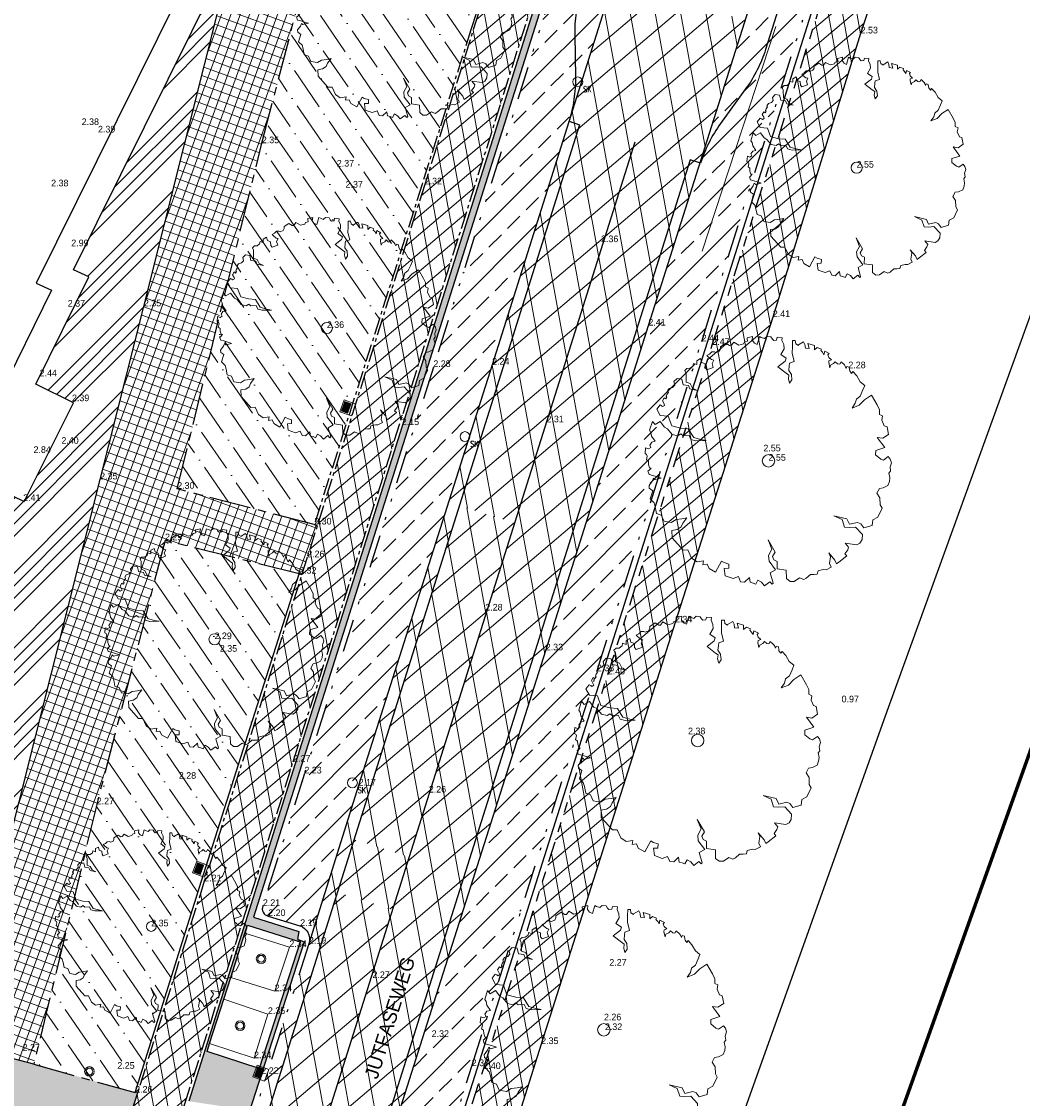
# Model space of a CAD drawing. Header units: metres. Extents: x 136326 to 137932, y 453212 to 454725.
# Tile 85 of 92: x 136759 to 136795, y 454390 to 454429. Entities that reach past the tile are written whole.
import ezdxf

# ---------------------------------------------------------------- set-up
doc = ezdxf.new("R2010")
doc.units = ezdxf.units.M
for name, pattern in [('CENTER__G5', [2.4, 1.5, -0.3, 0.3, -0.3]), ('CENTERX2', [101.6, 63.5, -12.7, 12.7, -12.7]), ('DIVIDE__G5', [3.75, 1.5, -0.75, 0, -0.75, 0, -0.75]), ('PHANTOM__G5', [5.25, 1.5, -0.75, 0.75, -0.75, 0.75, -0.75]), ('XX-HIDDEN', [4, 2, -2])]:
    doc.linetypes.add(name, pattern=pattern)
for name, color, linetype, lineweight in [('-DR-alg-bladkaders viewports', 7, 'Continuous', 60), ('-DR-bs-boom', 253, 'Continuous', 13), ('-DR-v-gr-gras', 72, 'Continuous', 9), ('-DR-v-vh-arc-asfalt opbreken', 252, 'Continuous', 9), ('-DR-v-vh-arc-asfalt opbreken middengeleiders', 252, 'Continuous', 9), ('-DR-v-vh-arc-asfalt-teervrij', 252, 'Continuous', 9), ('-DR-v-vh-arc-bss grijs keiformaat', 252, 'Continuous', 9), ('-DR-v-vh-arc-dubbelklinkers', 254, 'Continuous', 9), ('-DR-v-vh-arc-sbs kf rood', 13, 'Continuous', 9), ('-DR-v-vh-arc-tegels', 252, 'Continuous', 9), ('B-WE-VH-MATERIAALGRENS-G', 52, 'XX-HIDDEN', 13)]:
    doc.layers.add(name, color=color, linetype=linetype, lineweight=lineweight)
doc.layers.add('-DR-alg-hulplijnen hartlijn asfalt nieuwe fietsstraat', color=7, linetype='Continuous', true_color=0xad72b6, plot=False)
doc.layers.add('-DR-alg-hulplijnen kantverharding asfalt nieuwe fietsstraat', color=7, linetype='Continuous', true_color=0xff9429, plot=False)
for name, color, linetype in [('-DR-alg-projectgrens 1-200', 3, 'PROJECTGRENS_1-200'), ('-DR-alg-txt-straatnaam', 2, 'Continuous'), ('-DR-bs-txt-hoogtemaat', 253, 'Continuous'), ('-DR-nw-vh-scheiding erfgrens en bebouwing', 3, 'Continuous'), ('-DR-v-vh-band 10x20', 5, 'CENTER__G5'), ('-DR-v-vh-band 10x20 gazonband', 5, 'CENTERX2'), ('-DR-v-vh-band 18-20x25', 5, 'DIVIDE__G5'), ('-DR-v-vh-band achterkant band', 1, 'Continuous'), ('-DR-v-vh-band RWS', 5, 'PHANTOM__G5'), ('-DR-v-vh-kantverharding', 4, 'Continuous'), ('-DR-v-vh-kantverharding asfalt fietspad', 2, 'Continuous')]:
    doc.layers.add(name, color=color, linetype=linetype)
for name, color, linetype, lineweight, true_color in [('-DR-v-vh-arc-asfalt fietspad', 7, 'Continuous', 9, 0xdfbfc7), ('B-ME-IE-MEUBILAIR_AFVALBAK-S', 1, 'Continuous', 0, 0xff0000), ('B-ME-IE-MEUBILAIR_STRAATKOLK-S', 1, 'Continuous', 0, 0xff0000), ('B-ME-IE-MEUBILAIR_TROTTOIRKOLK-S', 1, 'Continuous', 0, 0xff0000)]:
    doc.layers.add(name, color=color, linetype=linetype, lineweight=lineweight, true_color=true_color)
doc.styles.add('18_100', font='romans', dxfattribs={"width": 0.8, "height": 0.18})
doc.styles.add('18_200', font='romans', dxfattribs={"width": 0.8, "height": 0.36})
doc.styles.add('Drong', font='txt', dxfattribs={"height": 1.8})
doc.linetypes.add('PROJECTGRENS_1-200', pattern='A,0.32,-0.13,[133,ltypeshp.shx,S=0.13,R=0,X=-0.13,Y=0],-0.13,1.27', length=1.85)
pattern_1 = [(220.33562535, (0, 0), (0.3301045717, -0.388755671), []), (280.33562535, (0, 0), (0.5017245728, 0.0915011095), [])]
pattern_2 = [(220.33562535, (0, 0), (0.5825374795, -0.6860394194), []), (280.33562535, (0, 0), (0.885396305, 0.1614725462), [])]
pattern_3 = [(220.335625, (136419.718, 453326.2367), (0.5825375, -0.6860394), []), (280.335625, (136419.718, 453326.2367), (0.8853963, 0.16147255), [])]

# ---------------------------------------------------------------- blocks, each defined once
blk = doc.blocks.new('STRAATKOLK')
blk.add_ellipse((0, 0), major_axis=(-0.127, 0.127), ratio=1, start_param=3.926991, end_param=10.210176)
at = {"style": '18_100', "width": 0.8}
blk.add_text('SK', height=0.216, dxfattribs=at).set_placement((0.193, -0.375))
at = {"style": '18_200', "width": 0.8}
blk.add_attdef('HOOGTE', (0.29, 0.211), '', height=0.25, dxfattribs=at)
blk = doc.blocks.new('trottoirkolk')
blk.add_hatch(color=256).paths.add_polyline_path([(0.03, 0.15), (0.03, 0.42), (0.42, 0.42), (0.42, 0.15)])
blk.add_lwpolyline([(0, 0), (0, 0.45), (0.45, 0.45), (0.45, 0)], close=True)
blk = doc.blocks.new('afvalbak')
for radius in [0.175, 0.125]:
    blk.add_circle((0, 0), radius)
at = {"style": '18_200', "width": 0.8}
blk.add_attdef('HOOGTE', (0.236, 0.194), '', height=0.25, dxfattribs=at)
blk = doc.blocks.new('Boom bestaand 1')
blk.add_lwpolyline([(-0.0612, 0.3923), (-0.0736, 0.4117), (-0.087, 0.4225), (-0.0926, 0.4415), (-0.1106, 0.4615), (-0.1242, 0.4751), (-0.1453, 0.464), (-0.1728, 0.4611), (-0.1945, 0.4533), (-0.1892, 0.4456), (-0.2017, 0.4432), (-0.2068, 0.4444), (-0.2172, 0.4471), (-0.2235, 0.4396), (-0.2169, 0.4339), (-0.2271, 0.4339), (-0.2331, 0.433), (-0.2499, 0.4257), (-0.2427, 0.4167), (-0.2476, 0.4092), (-0.2589, 0.4043), (-0.2544, 0.3953), (-0.2533, 0.3814), (-0.2458, 0.3746), (-0.266, 0.3788), (-0.2728, 0.3822), (-0.2717, 0.3934), (-0.2848, 0.3874), (-0.2965, 0.3882), (-0.2987, 0.3953), (-0.3145, 0.3822), (-0.3029, 0.3735), (-0.3141, 0.372), (-0.3232, 0.3686), (-0.3277, 0.3731), (-0.3404, 0.3607), (-0.3359, 0.3465), (-0.3526, 0.3537), (-0.3703, 0.3325), (-0.3491, 0.329), (-0.3569, 0.3156), (-0.371, 0.3198), (-0.3837, 0.3191), (-0.3802, 0.2951), (-0.3781, 0.2944), (-0.3887, 0.2873), (-0.4014, 0.2902), (-0.4056, 0.2803), (-0.3837, 0.2704), (-0.359, 0.2591), (-0.3251, 0.2535), (-0.3272, 0.2337), (-0.318, 0.228), (-0.3011, 0.2189), (-0.282, 0.2224), (-0.2608, 0.2153), (-0.2523, 0.2012), (-0.27, 0.204), (-0.2834, 0.2118), (-0.2947, 0.2047), (-0.3322, 0.185), (-0.3413, 0.2203), (-0.3505, 0.2287), (-0.3724, 0.2146), (-0.388, 0.2358), (-0.4042, 0.2415), (-0.4226, 0.2415), (-0.4315, 0.2467), (-0.4416, 0.2292), (-0.4325, 0.2224), (-0.436, 0.2111), (-0.4423, 0.2083), (-0.453, 0.2067), (-0.4613, 0.1921), (-0.4572, 0.18), (-0.4671, 0.1702), (-0.4727, 0.1652), (-0.4473, 0.144), (-0.4565, 0.1356), (-0.4706, 0.132), (-0.484, 0.1398), (-0.4883, 0.1172), (-0.4847, 0.1158), (-0.4748, 0.1137), (-0.477, 0.101), (-0.4713, 0.0946), (-0.4748, 0.0748), (-0.4932, 0.0607), (-0.4854, 0.0473), (-0.4875, 0.0402), (-0.5017, 0.0304), (-0.4974, 0.0049), (-0.4897, 0.0021), (-0.4832, -0.006), (-0.4832, -0.0211), (-0.4886, -0.0247), (-0.4921, -0.0353), (-0.4877, -0.0469), (-0.4868, -0.0593), (-0.4797, -0.0567), (-0.4646, -0.0487), (-0.4592, -0.0416), (-0.4495, -0.0531), (-0.4326, -0.0549), (-0.4342, -0.0824), (-0.4439, -0.0844), (-0.4591, -0.0789), (-0.4694, -0.0898), (-0.4853, -0.0874), (-0.4835, -0.1044), (-0.469, -0.1108), (-0.4787, -0.1222), (-0.4698, -0.128), (-0.4666, -0.142), (-0.4712, -0.1535), (-0.4673, -0.1649), (-0.4544, -0.1649), (-0.422, -0.1781), (-0.41, -0.1658), (-0.3893, -0.1644), (-0.3736, -0.1512), (-0.391, -0.1753), (-0.4052, -0.1753), (-0.417, -0.1934), (-0.4393, -0.1893), (-0.4502, -0.206), (-0.443, -0.2225), (-0.4293, -0.2254), (-0.424, -0.2366), (-0.4254, -0.251), (-0.4188, -0.2613), (-0.4123, -0.2603), (-0.4066, -0.2696), (-0.4013, -0.2747), (-0.3966, -0.2735), (-0.3925, -0.2806), (-0.3993, -0.2847), (-0.3905, -0.2962), (-0.3764, -0.2947), (-0.3703, -0.2952), (-0.369, -0.3047), (-0.3739, -0.3072), (-0.379, -0.3111), (-0.3686, -0.3301), (-0.3402, -0.3274), (-0.325, -0.2991), (-0.284, -0.3012), (-0.2611, -0.2728), (-0.2463, -0.245), (-0.2054, -0.239), (-0.1868, -0.2166), (-0.1743, -0.1981), (-0.1896, -0.2363), (-0.2027, -0.2526), (-0.2201, -0.2532), (-0.2283, -0.2756), (-0.2392, -0.281), (-0.237, -0.2947), (-0.2507, -0.3132), (-0.2791, -0.3219), (-0.2898, -0.3304), (-0.3173, -0.3368), (-0.3146, -0.3612), (-0.3304, -0.3661), (-0.3025, -0.3907), (-0.2927, -0.3885), (-0.278, -0.3918), (-0.2529, -0.3874), (-0.2548, -0.4016), (-0.2471, -0.4137), (-0.2373, -0.413), (-0.2359, -0.4235), (-0.244, -0.4329), (-0.2234, -0.4441), (-0.2184, -0.4397), (-0.2103, -0.44), (-0.1991, -0.4488), (-0.19, -0.4441), (-0.1778, -0.4485), (-0.164, -0.4505), (-0.1606, -0.4451), (-0.1549, -0.4573), (-0.1555, -0.4613), (-0.14, -0.4627), (-0.1312, -0.4505), (-0.1096, -0.4259), (-0.1073, -0.4238), (-0.1116, -0.4488), (-0.1194, -0.4525), (-0.1103, -0.462), (-0.0992, -0.4807), (-0.089, -0.4841), (-0.0747, -0.4752), (-0.0482, -0.4977), (-0.0278, -0.4895), (-0.0108, -0.4916), (0.0157, -0.4977), (0.0286, -0.4827), (0.0558, -0.482), (0.072, -0.457), (0.069, -0.4349), (0.0757, -0.4119), (0.0796, -0.3924), (0.0927, -0.4156), (0.1039, -0.4278), (0.1075, -0.4466), (0.1025, -0.468), (0.1299, -0.4785), (0.1933, -0.4575), (0.2001, -0.44), (0.2363, -0.4392), (0.2587, -0.4253), (0.2652, -0.3991), (0.2784, -0.4081), (0.2832, -0.3913), (0.3018, -0.3913), (0.3264, -0.3733), (0.2952, -0.3338), (0.3048, -0.3266), (0.3174, -0.3112), (0.333, -0.3182), (0.3264, -0.335), (0.3552, -0.3436), (0.3781, -0.3189), (0.3793, -0.296), (0.4017, -0.296), (0.4096, -0.2826), (0.4002, -0.2572), (0.4186, -0.2622), (0.4261, -0.2522), (0.4345, -0.2443), (0.4231, -0.2298), (0.4365, -0.2194), (0.4544, -0.2139), (0.448, -0.1886), (0.4609, -0.1841), (0.4584, -0.1786), (0.4161, -0.1731), (0.4136, -0.1478), (0.3708, -0.1582), (0.3489, -0.1512), (0.3315, -0.1289), (0.2902, -0.1279), (0.3474, -0.1209), (0.3593, -0.1378), (0.3737, -0.1384), (0.3856, -0.1284), (0.4119, -0.1403), (0.4319, -0.109), (0.4632, -0.1221), (0.4795, -0.1133), (0.4858, -0.0977), (0.4808, -0.0718), (0.4943, -0.0594), (0.4931, -0.0482), (0.4862, -0.0269), (0.4918, -0.0131), (0.4962, -0.0015), (0.4851, 0.0073), (0.4884, 0.0283), (0.494, 0.0383), (0.4918, 0.0615), (0.4763, 0.0609), (0.4531, 0.0758), (0.4365, 0.0758), (0.4719, 0.0863), (0.489, 0.0863), (0.4862, 0.0979), (0.4761, 0.1368), (0.4651, 0.1329), (0.455, 0.15), (0.4464, 0.1571), (0.4261, 0.1516), (0.4511, 0.1914), (0.4495, 0.2054), (0.4402, 0.2194), (0.4215, 0.2288), (0.3832, 0.2155), (0.3754, 0.1921), (0.3661, 0.1742), (0.3341, 0.1773), (0.3068, 0.1532), (0.3395, 0.1968), (0.3637, 0.1976), (0.3692, 0.2304), (0.3801, 0.2397), (0.3996, 0.2444), (0.4034, 0.279), (0.3842, 0.2903), (0.3824, 0.313), (0.3563, 0.3433), (0.3406, 0.3414), (0.3141, 0.3521), (0.2925, 0.3482), (0.2787, 0.3649), (0.2826, 0.3806), (0.2817, 0.4012), (0.2696, 0.4131), (0.256, 0.4212), (0.2376, 0.4248), (0.2327, 0.4339), (0.2168, 0.4384), (0.2036, 0.45), (0.1887, 0.4518), (0.1757, 0.4483), (0.1806, 0.4248), (0.1727, 0.4169), (0.1492, 0.4041), (0.1325, 0.412), (0.1367, 0.4496), (0.0873, 0.4385), (0.0991, 0.4571), (0.0942, 0.4846), (0.0638, 0.4915), (0.0559, 0.4826), (0.0314, 0.4826), (0.0166, 0.4925), (0.0058, 0.4836), (-0.0114, 0.491), (-0.0324, 0.4905), (-0.0772, 0.485), (-0.0717, 0.4517), (-0.0599, 0.4236), (-0.0612, 0.3923)])
blk.add_circle((0, 0), 0.0251)

msp = doc.modelspace()

# ---------------------------------------------------------------- hatches: boundary and pattern name
at = {"layer": '-DR-v-gr-gras'}
h = msp.add_hatch(dxfattribs=at)
h.set_pattern_fill('ANSI36', color=256, scale=0.2, angle=79.41894637)
h.paths.add_polyline_path([(136767.82, 454424.926), (136764.758, 454412.422), (136769.717, 454411.133), (136773.621, 454423.452), (136775.391, 454429.062), (136775.573, 454429.621), (136775.788, 454430.329), (136776.796, 454433.466), (136776.987, 454434.074), (136770.956, 454436.948)])
h = msp.add_hatch(dxfattribs=at)
h.set_pattern_fill('ANSI36', color=256, scale=0.2, angle=79.41894637)
h.paths.add_polyline_path([(136769.17, 454409.353), (136764.316, 454410.562), (136761.846, 454401.011), (136759.567, 454391.612), (136763.236, 454390.582), (136765.64, 454398.244)])
at = {"layer": '-DR-v-vh-arc-asfalt fietspad', "transparency": 33554687}
h = msp.add_hatch(dxfattribs=at)
h.set_pattern_fill('AVH-ASFALT', color=256, scale=0.51, angle=90, pattern_type=2)
h.set_pattern_definition(pattern_1)
h.paths.add_polyline_path([(136795.234, 454446.627), (136793.478, 454447.191), (136793.398, 454446.942), (136790.452, 454437.726), (136787.93, 454429.602), (136784.119, 454417.634), (136780.338, 454405.709), (136775.837, 454391.431), (136773.793, 454385.186), (136773.654, 454384.73), (136773.377, 454383.827), (136773.049, 454382.793), (136772.918, 454382.326), (136769.027, 454369.951), (136766.783, 454362.764), (136765.361, 454358.444), (136764.46, 454355.764), (136763.538, 454353.091), (136762.595, 454350.426), (136761.846, 454348.358), (136761.085, 454346.294), (136760.31, 454344.235), (136756.421, 454333.902), (136755.049, 454330.133), (136754.102, 454327.564), (136752.04, 454321.65), (136750.785, 454318.021), (136750.15, 454316.091), (136749.63, 454314.614), (136747.971, 454309.76), (136747.85, 454309.306), (136746.856, 454306.352), (136748.532, 454305.788), (136751.765, 454315.298), (136753.688, 454320.853), (136754.727, 454323.902), (136756.8, 454329.822), (136758.11, 454333.386), (136759.528, 454337.09), (136761.189, 454341.572), (136763.389, 454347.563), (136765.513, 454353.58), (136767.563, 454359.624), (136768.619, 454362.837), (136769.653, 454366.057), (136770.666, 454369.283), (136774.268, 454380.756), (136774.972, 454382.974), (136777.928, 454392.335), (136782.771, 454407.587), (136786.31, 454418.642), (136789.486, 454428.897), (136791.038, 454433.589), (136791.392, 454434.668), (136791.521, 454435.052), (136791.854, 454436.065), (136792.812, 454438.968), (136793.109, 454439.971)])
h = msp.add_hatch(dxfattribs=at)
h.set_pattern_fill('AVH-ASFALT', color=256, scale=0.51, angle=90, pattern_type=2)
h.set_pattern_definition(pattern_1)
h.paths.add_polyline_path([(136753.541, 454353.722), (136754.932, 454358.149), (136757.689, 454366.902), (136759.922, 454374.052), (136762.949, 454383.603), (136763.248, 454384.523), (136764.294, 454387.873), (136765.035, 454390.182), (136766.246, 454394), (136767.133, 454396.794), (136768.954, 454402.555), (136773.515, 454417.003), (136778.006, 454431.259), (136778.724, 454433.389), (136780.691, 454439.65), (136779.024, 454440.176), (136778.994, 454440.082), (136778.041, 454437.014), (136777.07, 454434.078), (136776.863, 454433.398), (136775.867, 454430.293), (136775.659, 454429.635), (136773.713, 454423.434), (136769.461, 454409.947), (136765.738, 454398.228), (136763.321, 454390.572), (136762.528, 454388.058), (136761.709, 454385.519), (136759.005, 454376.893), (136756.173, 454367.897), (136753.39, 454359.077), (136746.001, 454335.658), (136743.005, 454326.103), (136742.807, 454325.459), (136742.646, 454324.805), (136742.524, 454324.143), (136742.476, 454323.798), (136742.438, 454323.451), (136742.411, 454323.104), (136742.448, 454322.644), (136742.681, 454319.707), (136742.694, 454319.188), (136742.694, 454318.67), (136742.681, 454318.151), (136742.654, 454317.633), (136742.615, 454317.116), (136742.477, 454315.918), (136742.471, 454315.919), (136742.305, 454314.941), (136742.063, 454313.869), (136741.764, 454312.811), (136741.521, 454312.096), (136743.136, 454311.546), (136743.383, 454312.385), (136743.763, 454313.728), (136743.905, 454314.251), (136744.028, 454314.779), (136744.134, 454315.31), (136744.306, 454316.298), (136744.421, 454317.563), (136744.44, 454317.817), (136744.455, 454318.071), (136744.467, 454318.326), (136744.436, 454319.333), (136744.402, 454320.341), (136744.365, 454321.348), (136744.338, 454322.016), (136744.31, 454322.685), (136744.28, 454323.353), (136744.284, 454323.682), (136744.306, 454324.011), (136744.346, 454324.338), (136744.407, 454324.674), (136744.487, 454325.006), (136744.587, 454325.332), (136748.034, 454336.281)])
at = {"layer": '-DR-v-vh-arc-asfalt opbreken'}
h = msp.add_hatch(dxfattribs=at)
h.set_pattern_fill('AVH-ASFALT_LAAG1-D', color=256, scale=30, angle=90, pattern_type=2)
h.set_pattern_definition(pattern_2)
edge = h.paths.add_edge_path()
edge.add_line((136770.545, 454397.834), (136770.149, 454397.959))
edge.add_line((136770.149, 454397.959), (136769.523, 454395.971))
edge.add_line((136769.523, 454395.971), (136767.546, 454389.831))
edge.add_line((136767.546, 454389.831), (136765.437, 454383.135))
edge.add_line((136765.437, 454383.135), (136764.993, 454381.745))
edge.add_line((136764.993, 454381.745), (136761.967, 454372.117))
edge.add_line((136761.967, 454372.117), (136761.967, 454372.116))
edge.add_line((136761.967, 454372.116), (136760.035, 454366.045))
edge.add_line((136760.035, 454366.045), (136756.942, 454356.149))
edge.add_line((136756.942, 454356.149), (136746.648, 454323.458))
edge.add_line((136746.648, 454323.458), (136746.94, 454323.357))
edge.add_arc((132463.741, 455704.591), 4500.4, 342.126672, 342.475503)
edge.add_line((136755.27, 454349.46), (136770.545, 454397.834))
edge = h.paths.add_edge_path()
edge.add_line((136774.881, 454396.472), (136772.548, 454397.205))
edge.add_line((136772.548, 454397.205), (136757.272, 454348.827))
edge.add_arc((132463.741, 455704.591), 4502.5, 342.129926, 342.475503, ccw=False)
edge.add_line((136749.017, 454322.956), (136751.47, 454322.165))
edge.add_line((136751.47, 454322.165), (136753.209, 454327.695))
edge.add_line((136753.209, 454327.695), (136764.4, 454363.196))
edge.add_line((136764.4, 454363.196), (136766.738, 454370.66))
edge.add_line((136766.738, 454370.66), (136771.102, 454384.558))
edge.add_line((136771.102, 454384.558), (136773.559, 454392.315))
edge.add_line((136773.559, 454392.315), (136774.881, 454396.472))
h.paths.add_polyline_path([(136773.151, 454399.112), (136775.487, 454398.379), (136778.093, 454406.577), (136781.805, 454418.333), (136785.308, 454429.373), (136780.56, 454430.88), (136776.152, 454416.917), (136771.323, 454401.688), (136770.749, 454399.866), (136771.147, 454399.742), (136774.961, 454411.82), (136776.964, 454411.188)])
h = msp.add_hatch(dxfattribs=at)
h.set_pattern_fill('AVH-ASFALT_LAAG1-D', color=256, scale=30, angle=90, pattern_type=2)
h.set_pattern_definition(pattern_3)
h.paths.add_polyline_path([(136771.147, 454399.742), (136773.151, 454399.112), (136776.964, 454411.188), (136774.961, 454411.82)])
h = msp.add_hatch(dxfattribs=at)
h.set_pattern_fill('AVH-ASFALT_LAAG1-D', color=256, scale=30, angle=90, pattern_type=2)
h.set_pattern_definition(pattern_2)
h.paths.add_polyline_path([(136775.487, 454398.379), (136770.749, 454399.866), (136770.149, 454397.959), (136774.881, 454396.472)])
h = msp.add_hatch(dxfattribs=at)
h.set_pattern_fill('AVH-ASFALT_LAAG1-D', color=256, scale=30, angle=90, pattern_type=2)
h.set_pattern_definition(pattern_3)
edge = h.paths.add_edge_path()
edge.add_line((136772.548, 454397.205), (136770.545, 454397.834))
edge.add_line((136770.545, 454397.834), (136755.27, 454349.46))
edge.add_arc((132463.741, 455704.591), 4500.4, 342.283906, 342.475503, ccw=False)
edge.add_line((136750.714, 454335.116), (136752.715, 454334.477))
edge.add_arc((132463.741, 455704.591), 4502.5, 342.283906, 342.475503)
edge.add_line((136757.272, 454348.827), (136772.548, 454397.205))
at = {"layer": '-DR-v-vh-arc-asfalt opbreken middengeleiders'}
h = msp.add_hatch(color=256, dxfattribs=at)
h.dxf.hatch_style = 1
h.paths.add_polyline_path([(136765.173, 454390.272), (136767.08, 454389.986), (136767.364, 454389.881), (136767.804, 454391.26), (136769.346, 454396.04), (136769.11, 454396.133), (136769.154, 454396.416), (136767.522, 454396.929), (136769.178, 454402.198), (136773.826, 454416.872), (136778.376, 454431.26), (136779.982, 454430.738), (136780.093, 454431.021), (136780.374, 454430.931), (136780.827, 454432.382), (136780.562, 454432.467), (136778.784, 454433.272), (136778.109, 454431.227), (136773.6, 454416.894), (136768.951, 454402.252), (136767.232, 454396.765)])
h.paths.add_polyline_path([(136765.838, 454392.076), (136765.926, 454392.359), (136766.441, 454393.965), (136766.693, 454394.752), (136767.203, 454396.348), (136767.295, 454396.639), (136769.203, 454396.043), (136767.725, 454391.45)], flags=16)
at = {"layer": '-DR-v-vh-arc-bss grijs keiformaat'}
h = msp.add_hatch(dxfattribs=at)
h.set_pattern_fill('ANSI33', color=256, scale=0.2)
h.paths.add_polyline_path([(136771.102, 454384.558), (136766.738, 454370.66), (136764.4, 454363.196), (136764.436, 454363.29), (136764.491, 454363.375), (136764.562, 454363.446), (136764.647, 454363.501), (136764.735, 454363.535), (136764.829, 454363.55), (136764.923, 454363.547), (136765.015, 454363.525), (136766.139, 454363.146), (136766.2, 454363.128), (136766.264, 454363.123), (136766.327, 454363.132), (136766.387, 454363.155), (136766.439, 454363.189), (136766.482, 454363.232), (136766.515, 454363.284), (136766.537, 454363.342), (136769.386, 454372.424), (136772.7, 454382.899), (136772.876, 454382.852), (136772.875, 454382.848), (136773.049, 454382.793), (136773.377, 454383.827), (136773.654, 454384.73), (136773.482, 454384.762), (136773.315, 454384.825), (136775.416, 454391.537), (136779.944, 454405.823), (136783.736, 454417.76), (136787.501, 454429.733), (136790.125, 454437.971), (136790.146, 454438.02), (136790.156, 454438.072), (136790.154, 454438.125), (136790.142, 454438.177), (136790.119, 454438.225), (136790.091, 454438.262), (136790.057, 454438.293), (136790.018, 454438.318), (136789.974, 454438.334), (136789.929, 454438.343), (136788.767, 454438.731), (136788.703, 454438.759), (136788.644, 454438.796), (136788.591, 454438.841), (136788.545, 454438.893), (136788.507, 454438.952), (136788.474, 454439.028), (136788.454, 454439.109), (136788.448, 454439.192), (136788.458, 454439.285), (136785.598, 454430.286), (136781.805, 454418.333), (136778.093, 454406.577), (136773.559, 454392.315)])
h = msp.add_hatch(dxfattribs=at)
h.set_pattern_fill('ANSI33', color=256, scale=0.2)
h.paths.add_polyline_path([(136776.152, 454416.917), (136780.56, 454430.88), (136780.498, 454430.757), (136780.406, 454430.655), (136780.29, 454430.58), (136780.173, 454430.541), (136780.049, 454430.531), (136779.927, 454430.55), (136778.787, 454430.934), (136778.707, 454430.931), (136778.627, 454430.925), (136778.548, 454430.916), (136778.498, 454430.854), (136778.451, 454430.79), (136778.407, 454430.724), (136774.026, 454416.83), (136769.361, 454402.125), (136767.857, 454397.338), (136767.84, 454397.28), (136767.836, 454397.22), (136767.845, 454397.161), (136767.867, 454397.105), (136767.901, 454397.056), (136767.944, 454397.015), (136767.995, 454396.985), (136768.052, 454396.967), (136769.209, 454396.611), (136769.291, 454396.575), (136769.365, 454396.525), (136769.429, 454396.463), (136769.481, 454396.39), (136769.526, 454396.291), (136769.548, 454396.185), (136769.547, 454396.077), (136769.523, 454395.971), (136771.323, 454401.688)])
at = {"layer": '-DR-v-vh-arc-dubbelklinkers'}
h = msp.add_hatch(color=256, dxfattribs=at)
h.dxf.hatch_style = 1
h.paths.add_polyline_path([(136759.567, 454391.612), (136756.843, 454392.323), (136756.296, 454389.824), (136755.894, 454388.104), (136755.695, 454387.589), (136758.824, 454386.428), (136761.607, 454385.514), (136761.698, 454385.484), (136761.709, 454385.519), (136762.528, 454388.058), (136763.321, 454390.572), (136763.236, 454390.582)])
at = {"layer": '-DR-v-vh-arc-sbs kf rood'}
h = msp.add_hatch(dxfattribs=at)
h.set_pattern_fill('ANSI34', color=256, scale=0.1)
h.paths.add_polyline_path([(136761.971, 454412.762), (136763.553, 454419.023), (136766.485, 454430.71), (136768.399, 454438.424), (136767.034, 454439.213), (136764.92, 454431.43), (136764.851, 454431.29), (136766.14, 454430.704), (136761.006, 454420.35), (136761.561, 454420.099), (136759.644, 454416.209), (136760.999, 454415.539), (136759.221, 454411.971), (136757.894, 454412.602), (136755.969, 454408.7), (136755.447, 454408.956), (136750.324, 454398.622), (136749.067, 454399.245), (136749, 454399.11), (136744.789, 454401.185), (136744.473, 454400.45), (136750.026, 454397.727), (136748.467, 454394.61), (136743.084, 454397.228), (136742.201, 454395.178), (136742.336, 454395.093), (136744.14, 454394.445), (136745.131, 454394.279), (136747.348, 454394.12), (136749.556, 454393.865), (136751.75, 454393.514), (136752.189, 454393.432), (136752.627, 454393.346), (136753.065, 454393.256), (136755.969, 454392.598), (136756.843, 454392.323), (136758.455, 454398.803)])
at = {"layer": '-DR-v-vh-arc-tegels'}
h = msp.add_hatch(dxfattribs=at)
h.set_pattern_fill('ANSI37', color=256, scale=0.1, angle=295.01)
h.paths.add_polyline_path([(136764.797, 454412.412), (136764.758, 454412.422), (136767.82, 454424.926), (136770.956, 454436.948), (136768.399, 454438.424), (136766.485, 454430.71), (136763.553, 454419.023), (136761.971, 454412.762), (136758.455, 454398.803), (136756.843, 454392.323), (136759.567, 454391.612), (136761.846, 454401.011), (136764.316, 454410.562)])
h = msp.add_hatch(dxfattribs=at)
h.set_pattern_fill('ANSI37', color=256, scale=0.1, angle=295.01)
h.paths.add_polyline_path([(136769.824, 454411.099), (136769.717, 454411.133), (136764.797, 454412.412), (136764.316, 454410.562), (136769.17, 454409.353), (136769.263, 454409.323), (136769.461, 454409.947)])

# ---------------------------------------------------------------- linework, layer by layer
at = {"layer": '-DR-alg-bladkaders viewports'}
msp.add_lwpolyline([(136823.357, 454480.592), (136757.911, 454297.452), (136709.237, 454314.846), (136774.682, 454497.986)], close=True, dxfattribs=at)
at = {"layer": '-DR-alg-hulplijnen hartlijn asfalt nieuwe fietsstraat'}
msp.add_lwpolyline([(136781.314, 454424.963), (136757.272, 454348.827, -0.010389), (136697.245, 454171.637), (136619.145, 453955.95), (136588.279, 453870.709), (136579.713, 453847.052, 0.004102), (136571.537, 453823.883, -0.004267), (136562.996, 453799.701), (136431.623, 453437.641, 0.002152), (136391.004, 453324.177), (136379.088, 453290.434), (136365.735, 453256.179), (136360.793, 453242.184)], format="xyb", dxfattribs=at)
at = {"layer": '-DR-alg-hulplijnen kantverharding asfalt nieuwe fietsstraat'}
for points in [[(136782.187, 454454.718), (136782.781, 454444.488, -0.091214), (136782.11, 454439.102), (136781.823, 454438.194), (136779.415, 454430.566), (136779.372, 454430.431, 0.080612), (136779.141, 454428.846), (136779.165, 454427.314, -0.080612), (136778.934, 454425.729), (136779.311, 454425.596), (136755.27, 454349.46, -0.010389), (136695.271, 454172.352)], [(136795.319, 454446.893, -0.11334), (136791.441, 454440.346), (136791.377, 454440.278, 0.112567), (136788.005, 454434.524), (136786.047, 454428.323, -0.080612), (136785.326, 454426.893), (136784.418, 454425.641, 0.080611), (136783.698, 454424.211), (136783.316, 454424.331), (136759.275, 454348.195, -0.010389), (136699.22, 454170.922)]]:
    msp.add_lwpolyline(points, format="xyb", dxfattribs=at)
at = {"layer": '-DR-alg-projectgrens 1-200', "flags": 128}
msp.add_lwpolyline([(136672.431, 453896.561), (136667.194, 453897.489), (136645.076, 453905.171), (136624.477, 453912.593), (136625.184, 453914.831), (136624.39, 453916.757), (136621.163, 453919.31), (136624.07, 453927.399), (136623.281, 453929.136), (136623.21, 453929.192), (136624.085, 453931.643), (136629.304, 453946.51), (136630.541, 453950.147), (136638.492, 453971.96), (136644.073, 453987.263), (136644.824, 453989.705), (136651.204, 454007.423), (136658.506, 454027.642), (136665.47, 454047.006), (136669.496, 454058.357), (136675.354, 454074.419), (136676.258, 454077.094), (136678.747, 454083.756), (136682.526, 454094.171), (136686.101, 454103.639), (136687.039, 454106.475), (136697.795, 454137.242), (136697.717, 454137.253), (136705.555, 454159.78), (136713.078, 454181.729), (136719.605, 454200.719), (136727.498, 454223.752), (136730.581, 454232.718), (136734.46, 454243.959), (136738.033, 454254.306), (136742.183, 454266.266), (136750.568, 454290.842), (136760.393, 454319.456), (136770.666, 454349.328), (136772.713, 454355.238), (136774.612, 454360.473), (136776.998, 454367), (136784.306, 454387.208), (136790.339, 454404.083), (136797.311, 454423.36), (136807.058, 454450.093), (136800.646, 454453.198), (136785.078, 454462.694), (136769.745, 454470.235), (136763.463, 454464.393), (136767.222, 454456.488), (136768.447, 454452.902), (136769.612, 454448.539), (136767.19, 454443.604), (136763.98, 454431.785), (136763.498, 454430.807), (136764.785, 454430.222), (136759.65, 454419.865), (136760.207, 454419.614), (136758.305, 454415.755), (136757.433, 454413.928), (136755.514, 454410.037), (136754.993, 454410.292), (136749.872, 454399.962), (136748.616, 454400.585), (136748.548, 454400.448), (136744.287, 454402.547), (136738.76, 454389.718), (136744.829, 454387.062), (136753.517, 454383.259), (136750.445, 454376.232), (136747.3, 454368.999), (136747.702, 454368.821), (136745.421, 454363.658), (136743.771, 454359.882), (136741.474, 454354.715), (136741.107, 454354.878), (136737.945, 454347.853), (136734.86, 454340.776), (136727.193, 454344.181), (136720.397, 454330.285), (136716.705, 454321.73), (136725.346, 454317.886), (136722.199, 454310.807), (136718.145, 454301.488), (136714.131, 454292.713), (136709.748, 454294.641), (136707.09, 454288.607), (136709.573, 454287.506), (136709.53, 454287.41), (136709.617, 454287.371), (136709.424, 454286.945), (136712.118, 454285.768), (136724.405, 454280.406), (136724.395, 454280.372), (136724.56, 454280.301), (136719.327, 454264.621), (136718.554, 454264.279), (136712.149, 454267.043), (136705.337, 454251.495), (136713.155, 454248.122), (136713.63, 454247.107), (136703.363, 454216.017), (136702.53, 454215.665), (136698.406, 454217.526), (136692.762, 454204.705), (136698.169, 454202.287), (136696.085, 454197.547), (136697.116, 454197.066), (136693.34, 454185.771), (136691.21, 454179.799), (136691.154, 454179.818), (136689.257, 454174.47), (136688.677, 454172.922), (136686.645, 454167.859), (136686.793, 454167.806), (136683.499, 454158.729), (136679.62, 454148.161), (136677.544, 454142.392), (136675.601, 454137.021), (136671.76, 454126.401), (136667.085, 454113.483), (136666.31, 454113.053), (136658.978, 454114.558), (136655.858, 454098.89), (136661.092, 454097.825), (136661.269, 454097.519), (136621.35, 453987.863), (136615.212, 453990.581), (136612.094, 453983.671), (136608.8, 453985.139), (136606.115, 453979.27), (136610.368, 453977.386), (136616.099, 453974.911), (136616.418, 453974.217), (136608.394, 453952.136), (136599.91, 453929.479), (136596.333, 453930.847), (136596.703, 453931.801), (136592.691, 453933.357), (136592.582, 453933.111), (136587.167, 453935.208), (136587.113, 453935.101), (136586.908, 453935.2), (136584.73, 453936.252), (136573.42, 453911.897), (136576.906, 453910.227), (136577.755, 453910.817), (136581.71, 453908.923), (136581.78, 453907.891), (136588.355, 453904.743), (136581.357, 453890.288), (136584.408, 453889.218), (136581.92, 453882.301), (136582.601, 453881.581), (136581.142, 453877.478), (136580.13, 453877.281), (136578.301, 453872.104), (136578.986, 453871.382), (136577.526, 453867.309), (136576.539, 453867.19), (136574.654, 453861.99), (136575.357, 453861.219), (136573.859, 453857.098), (136572.823, 453856.858), (136568.249, 453844.056), (136569.051, 453843.723), (136568.246, 453841.986), (136569.916, 453841.29), (136566.692, 453833.862), (136560.757, 453836.486), (136555.193, 453823.556), (136563.207, 453820.33), (136562.244, 453817.938), (136562.059, 453818.012), (136558.019, 453808.014), (136558.218, 453807.935), (136557.146, 453805.252), (136555.477, 453804.556), (136553.671, 453802.5), (136552.612, 453799.698), (136545.82, 453781.422), (136541.647, 453783.356), (136534.75, 453768.68), (136539.525, 453766.451), (136534.814, 453753.868), (136534.789, 453753.879), (136534.379, 453752.873), (136534.182, 453752.96), (136532.926, 453749.667), (136533.099, 453749.603), (136532.772, 453748.705), (136532.584, 453748.792), (136530.457, 453743.085), (136530.627, 453743.022), (136516.493, 453704.592), (136514.575, 453699.22), (136492.181, 453636.401), (136492.736, 453636.204), (136489.157, 453626.341), (136485.079, 453628.249), (136478.16, 453613.788), (136483.141, 453611.479), (136461.867, 453552.94), (136457.354, 453554.582), (136454.06, 453545.417), (136458.648, 453543.776), (136443.598, 453501.593), (136437.009, 453503.95), (136431.442, 453488.403), (136437.02, 453486.393), (136418.282, 453434.811), (136419.185, 453434.431), (136413.9, 453419.737), (136407.364, 453401.466), (136407.056, 453400.056), (136406.467, 453398.451), (136401.897, 453385.592), (136396.197, 453388.282), (136390.097, 453375.66), (136397.157, 453372.353), (136391.911, 453357.791), (136390.965, 453355.464), (136388.624, 453350.371), (136384.302, 453352.274), (136382.126, 453347.544), (136391.358, 453344.243), (136383.168, 453321.66), (136379.275, 453323.116), (136369.941, 453296.994), (136366.76, 453298.169), (136365.332, 453294.302), (136367.975, 453293.349), (136367.397, 453291.75), (136367.871, 453291.227), (136363.518, 453279.255), (136362.091, 453275.277), (136356.432, 453259.57), (136355.262, 453256.31), (136348.508, 453237.967), (136370.649, 453230.069), (136374.328, 453240.694), (136372.767, 453241.803), (136382.163, 453267.942), (136384.551, 453274.649), (136388.98, 453286.656), (136392.893, 453297.449), (136398.36, 453312.66), (136406.212, 453334.431), (136411.924, 453350.355), (136415.827, 453361.341), (136419.474, 453371.398), (136422.516, 453379.917), (136425.014, 453387.05), (136430.128, 453401.329), (136433.008, 453409.364), (136437.5, 453421.973), (136444.424, 453441.303), (136447.898, 453451.043), (136454.668, 453469.854), (136458.254, 453479.666), (136467.647, 453501.921), (136478.422, 453531.465), (136485.603, 453551.259), (136497.269, 453583.741), (136504.565, 453604), (136511.581, 453623.496), (136513.58, 453629.053), (136518.673, 453642.888), (136519.015, 453643.404), (136522.68, 453653.62), (136522.664, 453653.957), (136523.62, 453656.594), (136528.73, 453670.926), (136534.757, 453688.003), (136543.62, 453712.768), (136551.352, 453734.38), (136563.425, 453767.68), (136566.609, 453776.654), (136569.182, 453777.966), (136577.487, 453774.867), (136583.873, 453792.703), (136575.924, 453795.622), (136575.205, 453797.155), (136576.997, 453801.811), (136581.956, 453815.424), (136586.269, 453827.274), (136591.149, 453840.672), (136596.411, 453855.14), (136603.758, 453874.947), (136606.204, 453881.939), (136608.18, 453887.612), (136608.471, 453887.616), (136610.071, 453888.673), (136612.877, 453896.334), (136616.917, 453896.194), (136618.846, 453897.187), (136619.756, 453899.432), (136644.445, 453890.648), (136649.466, 453889.41), (136663.041, 453887.011), (136671.45, 453886.364), (136675.948, 453886.023), (136676.722, 453896.236)], close=True, dxfattribs=at)
at = {"layer": '-DR-nw-vh-scheiding erfgrens en bebouwing', "flags": 128}
msp.add_lwpolyline([(136740.072, 454390.236), (136744.789, 454401.185), (136749, 454399.11), (136749.067, 454399.245), (136750.324, 454398.622), (136755.447, 454408.956), (136755.969, 454408.7), (136757.894, 454412.602), (136759.221, 454411.971), (136760.999, 454415.539), (136759.644, 454416.209), (136761.561, 454420.099), (136761.006, 454420.35), (136766.14, 454430.704), (136764.851, 454431.29), (136764.92, 454431.43), (136768.13, 454443.25), (136770.675, 454448.435), (136769.404, 454453.193)], dxfattribs=at)
at = {"layer": '-DR-v-vh-arc-asfalt-teervrij', "flags": 128}
msp.add_lwpolyline([(136786.421, 454429.154), (136783.758, 454421.025)], dxfattribs=at)
at = {"layer": '-DR-v-vh-band 10x20'}
for points in [[(136769.717, 454411.133), (136764.758, 454412.422), (136767.82, 454424.926), (136770.956, 454436.948), (136776.987, 454434.074)], [(136764.316, 454410.562), (136761.846, 454401.011), (136759.567, 454391.612), (136759.567, 454391.612), (136763.236, 454390.582)], [(136769.17, 454409.353), (136764.316, 454410.562)]]:
    msp.add_lwpolyline(points, dxfattribs=at)
at = {"layer": '-DR-v-vh-band 10x20 gazonband', "ltscale": 0.01}
for points in [[(136744.28, 454323.353), (136744.284, 454323.682), (136744.306, 454324.011), (136744.346, 454324.338), (136744.407, 454324.674), (136744.487, 454325.006), (136744.587, 454325.332), (136748.034, 454336.281), (136753.541, 454353.722), (136754.932, 454358.149), (136757.689, 454366.902), (136759.922, 454374.052), (136762.949, 454383.603), (136763.248, 454384.523), (136764.294, 454387.873), (136765.035, 454390.182), (136766.246, 454394), (136767.133, 454396.794), (136768.954, 454402.555), (136773.515, 454417.003), (136778.006, 454431.259), (136778.724, 454433.389), (136780.681, 454439.617), (136784.841, 454452.801)], [(136779.023, 454440.176), (136778.041, 454437.014), (136777.07, 454434.078), (136776.863, 454433.398), (136775.867, 454430.293), (136775.659, 454429.635), (136773.713, 454423.434), (136769.461, 454409.947), (136765.738, 454398.228), (136763.321, 454390.572), (136762.528, 454388.058), (136761.709, 454385.519), (136759.005, 454376.893), (136756.173, 454367.897), (136753.39, 454359.077), (136746.001, 454335.658), (136743.005, 454326.103), (136742.807, 454325.459), (136742.646, 454324.805), (136742.524, 454324.143), (136742.476, 454323.798), (136742.438, 454323.451), (136742.411, 454323.104), (136742.448, 454322.644)], [(136776.987, 454434.074), (136776.796, 454433.466), (136775.788, 454430.329), (136775.573, 454429.621), (136775.391, 454429.062), (136773.621, 454423.452), (136769.717, 454411.133)]]:
    msp.add_lwpolyline(points, dxfattribs=at)
at = {"layer": '-DR-v-vh-band 18-20x25', "ltscale": 0.8}
for points in [[(136778.407, 454430.724), (136774.026, 454416.83), (136769.361, 454402.125), (136767.857, 454397.338), (136767.84, 454397.28), (136767.836, 454397.22), (136767.845, 454397.161), (136767.867, 454397.105), (136767.901, 454397.056), (136767.944, 454397.015), (136767.995, 454396.985), (136768.052, 454396.967), (136769.209, 454396.611), (136769.291, 454396.575), (136769.365, 454396.525), (136769.429, 454396.463), (136769.481, 454396.39), (136769.526, 454396.291), (136769.548, 454396.185), (136769.547, 454396.077), (136769.523, 454395.971), (136767.546, 454389.831)], [(136773.315, 454384.825), (136775.416, 454391.537), (136779.944, 454405.823), (136783.736, 454417.76), (136787.501, 454429.733)]]:
    msp.add_lwpolyline(points, dxfattribs=at)
at = {"layer": '-DR-v-vh-band achterkant band'}
for points in [[(136792.419, 454451.058), (136792.27, 454450.642), (136791.996, 454449.766), (136791.979, 454449.703), (136791.699, 454448.89), (136788.659, 454439.299), (136788.944, 454439.194), (136788.839, 454438.901), (136790.464, 454438.389), (136787.69, 454429.595), (136783.935, 454417.724), (136780.157, 454405.809), (136775.61, 454391.462), (136773.777, 454385.721), (136773.501, 454384.824)], [(136742.201, 454395.178), (136742.336, 454395.093), (136744.14, 454394.445), (136745.131, 454394.279), (136747.348, 454394.12), (136749.556, 454393.865), (136751.75, 454393.514), (136752.189, 454393.432), (136752.627, 454393.346), (136753.065, 454393.256), (136755.969, 454392.598), (136756.843, 454392.323), (136758.455, 454398.803), (136761.971, 454412.762), (136763.553, 454419.023), (136766.485, 454430.71), (136768.399, 454438.424)], [(136778.695, 454433.302), (136778.784, 454433.272), (136778.109, 454431.227), (136773.6, 454416.894), (136768.951, 454402.252), (136767.232, 454396.765), (136765.173, 454390.272)], [(136778.784, 454433.272), (136780.562, 454432.467), (136780.827, 454432.382), (136780.374, 454430.931), (136780.093, 454431.021), (136779.982, 454430.738), (136778.376, 454431.26), (136773.826, 454416.872), (136769.178, 454402.198), (136767.522, 454396.929), (136769.154, 454396.416), (136769.11, 454396.133), (136769.346, 454396.04), (136767.804, 454391.26), (136767.364, 454389.881)], [(136769.717, 454411.133), (136769.824, 454411.099)], [(136763.236, 454390.582), (136765.64, 454398.244), (136769.17, 454409.353)], [(136769.17, 454409.353), (136769.263, 454409.323)], [(136759.567, 454391.612), (136756.843, 454392.323)]]:
    msp.add_lwpolyline(points, dxfattribs=at)
msp.add_lwpolyline([(136766.693, 454394.752), (136767.203, 454396.348), (136767.295, 454396.639), (136769.203, 454396.043), (136767.725, 454391.45), (136765.838, 454392.076), (136765.926, 454392.359), (136766.441, 454393.965)], close=True, dxfattribs=at)
at = {"layer": '-DR-v-vh-band RWS', "ltscale": 0.5}
msp.add_lwpolyline([(136773.482, 454384.762), (136773.654, 454384.73), (136773.793, 454385.186), (136775.837, 454391.431), (136780.338, 454405.709), (136784.119, 454417.634), (136787.93, 454429.602), (136790.452, 454437.726), (136790.645, 454438.331)], dxfattribs=at)
at = {"layer": '-DR-v-vh-kantverharding'}
for points in [[(136764.4, 454363.196), (136766.738, 454370.66), (136771.102, 454384.558), (136773.559, 454392.315), (136778.093, 454406.577), (136781.805, 454418.333), (136785.598, 454430.286), (136788.48, 454439.354)], [(136780.56, 454430.88), (136776.152, 454416.917), (136771.323, 454401.688), (136769.523, 454395.971)]]:
    msp.add_lwpolyline(points, dxfattribs=at)
at = {"layer": '-DR-v-vh-kantverharding asfalt fietspad'}
msp.add_lwpolyline([(136795.538, 454447.58), (136793.109, 454439.971), (136792.812, 454438.968), (136791.854, 454436.065), (136791.521, 454435.052), (136791.392, 454434.668), (136791.038, 454433.589), (136789.486, 454428.897), (136786.31, 454418.642), (136782.771, 454407.587), (136777.928, 454392.335), (136774.972, 454382.974), (136774.268, 454380.756), (136770.666, 454369.283), (136769.653, 454366.057), (136768.619, 454362.837), (136767.563, 454359.624), (136765.513, 454353.58)], dxfattribs=at)
at = {"layer": 'B-WE-VH-MATERIAALGRENS-G'}
for points in [[(136767.203, 454396.348), (136768.816, 454395.847), (136768.287, 454394.249), (136766.693, 454394.752)], [(136766.441, 454393.965), (136768.04, 454393.423), (136767.537, 454391.825), (136765.926, 454392.359)]]:
    msp.add_lwpolyline(points, dxfattribs=at)

# ---------------------------------------------------------------- block references
at = {"layer": '-DR-bs-boom', "rotation": 293.3958673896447}
for p, xscale, yscale in [((136772.957, 454429.825), 8, 8), ((136789.341, 454424.041), 8, 8), ((136770.172, 454418.243), 8, 8), ((136786.154, 454413.44), 9, 9), ((136766.107, 454406.984), 8, 8), ((136783.592, 454403.32), 9, 9), ((136763.817, 454396.593), 7, 7), ((136780.192, 454392.854), 9, 9)]:
    msp.add_blockref('Boom bestaand 1', p, dxfattribs=dict(at, xscale=xscale, yscale=yscale))
at = {"layer": 'B-ME-IE-MEUBILAIR_AFVALBAK-S'}
for p in [(136767.794, 454395.424), (136767.035, 454393.004), (136761.583, 454391.347)]:
    msp.add_blockref('afvalbak', p, dxfattribs=at)
at = {"layer": 'B-ME-IE-MEUBILAIR_STRAATKOLK-S'}
for p in [(136779.251, 454427.147), (136775.17, 454414.315), (136771.097, 454401.791)]:
    msp.add_blockref('STRAATKOLK', p, dxfattribs=at)
at = {"layer": 'B-ME-IE-MEUBILAIR_TROTTOIRKOLK-S', "rotation": 70}
for p in [(136771.063, 454415.063), (136765.734, 454398.377), (136767.918, 454390.998)]:
    msp.add_blockref('trottoirkolk', p, dxfattribs=at)

# ---------------------------------------------------------------- texts
at = {"layer": '-DR-alg-txt-straatnaam', "style": 'Drong'}
msp.add_text('JUTFASEWEG', height=0.5, rotation=72.4774, dxfattribs=at).set_placement((136772, 454391.038))
at = {"layer": '-DR-bs-txt-hoogtemaat', "color": 253, "char_height": 0.24, "attachment_point": 7, "style": 'Drong'}
for s, insert in [('2.53', (136789.486, 454428.897, 2.527)), ('2.38', (136761.302, 454425.582, 2.379)), ('2.39', (136761.892, 454425.314, 2.389)), ('2.35', (136767.82, 454424.926, 2.346)), ('2.37', (136770.533, 454424.081, 2.371)), ('2.55', (136789.341, 454424.041, 2.545)), ('2.38', (136760.197, 454423.365, 4.406)), ('2.37', (136770.85, 454423.319, 2.367)), ('2.32', (136773.713, 454423.434, 2.323)), ('2.99', (136760.925, 454421.199, 2.99)), ('2.36', (136780.094, 454421.346, 2.359)), ('2.37', (136760.798, 454419.014, 2.369)), ('2.35', (136763.553, 454419.023, 2.346)), ('2.41', (136786.31, 454418.642, 2.414)), ('2.36', (136770.172, 454418.243, 2.364)), ('2.41', (136781.805, 454418.333, 2.406)), ('2.44', (136783.736, 454417.76, 2.44)), ('2.47', (136784.119, 454417.634, 2.465)), ('2.24', (136776.152, 454416.917, 2.236)), ('2.44', (136759.779, 454416.496, 2.443)), ('2.28', (136774.026, 454416.83, 2.278)), ('2.28', (136789.043, 454416.785, 2.276)), ('2.39', (136760.95, 454415.593, 2.387)), ('2.15', (136772.884, 454414.728, 2.151)), ('2.31', (136778.119, 454414.829, 2.309)), ('2.84', (136759.559, 454413.722, 2.841)), ('2.40', (136760.567, 454414.052, 2.396)), ('2.55', (136785.968, 454413.777, 2.552)), ('2.55', (136786.154, 454413.44, 2.552)), ('2.35', (136761.971, 454412.762, 2.354)), ('2.30', (136764.758, 454412.422, 2.301)), ('2.41', (136759.184, 454411.986, 2.408)), ('2.30', (136769.717, 454411.133, 2.304)), ('2.29', (136764.316, 454410.562, 2.293)), ('2.26', (136769.461, 454409.947, 2.263)), ('2.32', (136769.17, 454409.353, 2.318)), ('2.28', (136775.905, 454408.019, 2.282)), ('2.34', (136782.771, 454407.587, 2.34)), ('2.29', (136766.107, 454406.984, 2.289)), ('2.35', (136766.301, 454406.528, 2.352)), ('2.33', (136778.093, 454406.577, 2.332)), ('2.38', (136779.944, 454405.823, 2.38)), ('2.40', (136780.338, 454405.709, 2.4)), ('0.97', (136788.799, 454404.698, 0.967)), ('2.38', (136783.242, 454403.543, 2.381)), ('2.27', (136768.954, 454402.555, 2.267)), ('2.23', (136769.361, 454402.125, 2.233)), ('2.28', (136764.816, 454401.932, 2.283)), ('2.17', (136771.323, 454401.688, 2.165)), ('2.26', (136773.862, 454401.435, 2.256)), ('2.27', (136761.846, 454401.011, 2.271)), ('2.21', (136765.738, 454398.228, 2.208)), ('2.21', (136767.857, 454397.338, 2.205)), ('2.20', (136768.052, 454396.967, 2.204)), ('2.35', (136763.817, 454396.593, 2.354)), ('2.19', (136769.209, 454396.611, 2.189)), ('2.34', (136768.816, 454395.847, 2.339)), ('2.19', (136769.523, 454395.971, 2.185)), ('2.27', (136780.394, 454395.174, 2.272)), ('2.27', (136771.824, 454394.727, 2.268)), ('2.34', (136768.287, 454394.249, 2.34)), ('2.35', (136768.04, 454393.423, 2.346)), ('2.26', (136780.2, 454393.194, 2.259)), ('2.32', (136780.234, 454392.842, 2.323)), ('2.32', (136773.965, 454392.593, 2.321)), ('2.35', (136777.928, 454392.335, 2.349)), ('2.27', (136759.165, 454392.098)), ('2.34', (136767.537, 454391.825, 2.342)), ('2.37', (136775.416, 454391.537, 2.373)), ('2.25', (136762.592, 454391.442, 2.246)), ('2.22', (136767.804, 454391.26, 2.222)), ('2.40', (136775.837, 454391.431, 2.404)), ('2.26', (136763.236, 454390.582, 2.26))]:
    msp.add_mtext(s, dxfattribs=dict(at, insert=insert))

doc.saveas('drawing.dxf')
